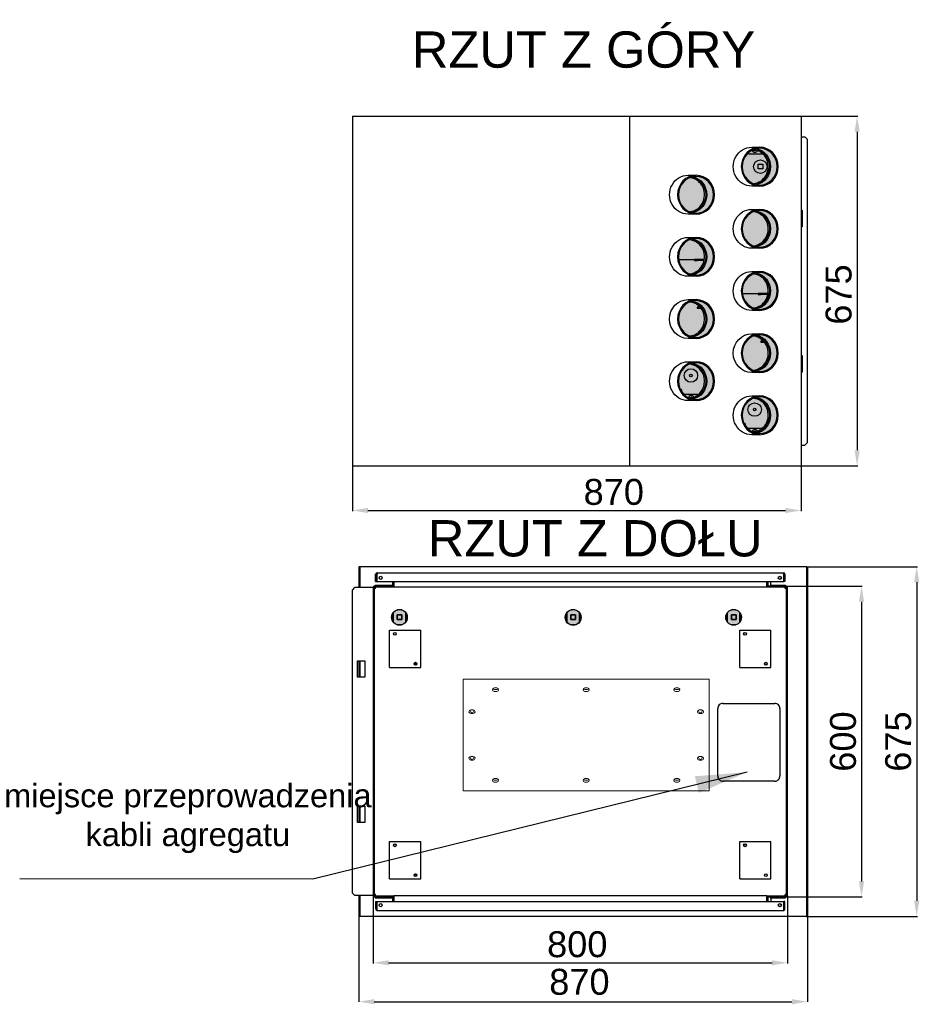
# Model space of a CAD drawing. Header units: millimetres. Extents: x -11513 to 3649, y 2330 to 12522.
# Tile 72 of 75: x -6425 to -4689, y 10621 to 12522. Entities that reach past the tile are written whole.
import ezdxf

# ---------------------------------------------------------------- set-up
doc = ezdxf.new("R2010")
doc.units = ezdxf.units.MM
for name, color, linetype in [('Aparatura', 7, 'Continuous'), ('WG1-00-901-0035_', 7, 'Continuous'), ('WG1-00-902-0035_', 7, 'Continuous'), ('WG1-00-903-0004-', 7, 'Continuous'), ('WG1-00-903-0004_', 7, 'Continuous'), ('WG1-00-903-0035_', 7, 'Continuous'), ('WG1-00-904-0035_', 7, 'Continuous'), ('WG1-00-905-0004_', 7, 'Continuous'), ('WG1-00-906-0004_', 7, 'Continuous'), ('WG1-00-906-0035_', 7, 'Continuous'), ('WG1-00-907-0004_', 7, 'Continuous'), ('WG1-00-908-0004_', 7, 'Continuous'), ('WG1-00-911-0004_', 7, 'Continuous'), ('WG1-00-912-0004_', 7, 'Continuous'), ('WG1-00-913-0035_', 7, 'Continuous'), ('WG1-00-914-0035-', 7, 'Continuous'), ('WG1-00-920-0000_', 7, 'Continuous'), ('WG1-00-921-0000_', 7, 'Continuous'), ('WG1-00-922-0035_', 7, 'Continuous'), ('WG1-00-923-0000_', 7, 'Continuous')]:
    doc.layers.add(name, color=color, linetype=linetype)
doc.styles.add('Arial h-20', font='ARIAL.TTF', dxfattribs={"height": 20})
doc.styles.add('Arial h-50', font='ARIAL.TTF', dxfattribs={"height": 50})
doc.styles.add('Arial h-70', font='ARIAL.TTF', dxfattribs={"height": 70})
doc.styles.get("Standard").update_dxf_attribs({"font": 'arial.ttf'})
doc.dimstyles.new('ISO-25', dxfattribs={"dimtxt": 2.5, "dimasz": 2.5, "dimexe": 1.25, "dimexo": 0.625, "dimtad": 1, "dimtxsty": 'Standard', "dimcen": 2.5, "dimadec": 0, "dimazin": 0, "dimtfac": 1, "dimtmove": 0, "dimatfit": 3, "dimfxl": 0, "dimarcsym": 0})

# ---------------------------------------------------------------- blocks, each defined once
blk = doc.blocks.new('rzut z góry')
blk.add_line((535.7, 0), (535.7, 675))
at = {"color": 251}
for p, q in [((864.6, 675), (975.3, 675)), ((974.1, 645), (974.1, 30)), ((866.5, 0), (975.3, 0)), ((0, -0.6), (0, -87.6)), ((865.9, -0.6), (865.9, -87.6)), ((30, -86.3), (835.9, -86.3))]:
    blk.add_line(p, q, dxfattribs=at)
for points in [[(979.1, 645), (969.1, 645), (974.1, 675)], [(969.1, 30), (979.1, 30), (974.1, 0)]]:
    blk.add_solid(points, dxfattribs=at)
for points in [[(770.8, 543.5), (758.4, 600.7), (770.8, 611.1)], [(786.3, 539.8), (770.8, 611.1), (786.3, 614.8)], [(770.8, 543.5), (770.8, 611.1), (786.3, 539.8)], [(786.3, 539.8), (786.3, 614.8), (801.8, 543.5)], [(801.8, 543.5), (786.3, 614.8), (801.8, 611.1)], [(801.8, 543.5), (801.8, 611.1), (814.2, 553.9)], [(814.2, 553.9), (801.8, 611.1), (814.2, 600.7)], [(758.4, 553.9), (751.5, 585.6), (758.4, 600.7)], [(758.4, 553.9), (758.4, 600.7), (770.8, 543.5)], [(814.2, 553.9), (814.2, 600.7), (821, 569)], [(821, 569), (814.2, 600.7), (821, 585.6)], [(751.5, 569), (751.5, 585.6), (758.4, 553.9)], [(648.2, 489.5), (635.8, 546.6), (648.2, 557)], [(663.6, 485.8), (648.2, 557), (663.6, 560.8)], [(648.2, 489.5), (648.2, 557), (663.6, 485.8)], [(663.6, 485.8), (663.6, 560.8), (679.1, 489.5)], [(679.1, 489.5), (663.6, 560.8), (679.1, 557)], [(679.1, 489.5), (679.1, 557), (691.5, 499.9)], [(691.5, 499.9), (679.1, 557), (691.5, 546.6)], [(635.8, 499.9), (628.9, 531.6), (635.8, 546.6)], [(635.8, 499.9), (635.8, 546.6), (648.2, 489.5)], [(698.4, 514.9), (691.5, 546.6), (698.4, 531.6)], [(691.5, 499.9), (691.5, 546.6), (698.4, 514.9)], [(628.9, 514.9), (628.9, 531.6), (635.8, 499.9)], [(786.6, 419.9), (771.2, 491.2), (786.6, 494.9)], [(786.6, 419.9), (786.6, 494.9), (802.1, 423.6)], [(802.1, 423.6), (786.6, 494.9), (802.1, 491.2)], [(758.7, 434), (751.9, 465.8), (758.7, 480.8)], [(771.2, 423.6), (758.7, 480.8), (771.2, 491.2)], [(758.7, 434), (758.7, 480.8), (771.2, 423.6)], [(771.2, 423.6), (771.2, 491.2), (786.6, 419.9)], [(802.1, 423.6), (802.1, 491.2), (814.5, 434)], [(814.5, 434), (802.1, 491.2), (814.5, 480.8)], [(814.5, 434), (814.5, 480.8), (821.4, 449.1)], [(821.4, 449.1), (814.5, 480.8), (821.4, 465.8)], [(751.9, 449.1), (751.9, 465.8), (758.7, 434)], [(662.8, 365.9), (647.3, 437.2), (662.8, 440.9)], [(678.3, 369.6), (662.8, 440.9), (678.3, 437.2)], [(662.8, 365.9), (662.8, 440.9), (678.3, 369.6)], [(634.9, 380), (628.1, 411.8), (634.9, 426.8)], [(647.3, 369.6), (634.9, 426.8), (647.3, 437.2)], [(634.9, 380), (634.9, 426.8), (647.3, 369.6)], [(647.3, 369.6), (647.3, 437.2), (662.8, 365.9)], [(690.7, 380), (678.3, 437.2), (690.7, 426.8)], [(678.3, 369.6), (678.3, 437.2), (690.7, 380)], [(690.7, 380), (690.7, 426.8), (697.6, 395.1)], [(697.6, 395.1), (690.7, 426.8), (697.6, 411.8)], [(628.1, 395.1), (628.1, 411.8), (634.9, 380)], [(770.3, 303.8), (757.9, 361), (770.3, 371.4)], [(785.8, 300.1), (770.3, 371.4), (785.8, 375.1)], [(770.3, 303.8), (770.3, 371.4), (785.8, 300.1)], [(785.8, 300.1), (785.8, 375.1), (801.3, 303.8)], [(801.3, 303.8), (785.8, 375.1), (801.3, 371.4)], [(801.3, 303.8), (801.3, 371.4), (813.7, 314.2)], [(813.7, 314.2), (801.3, 371.4), (813.7, 361)], [(757.9, 314.2), (751, 345.9), (757.9, 361)], [(751, 329.3), (751, 345.9), (757.9, 314.2)], [(757.9, 314.2), (757.9, 361), (770.3, 303.8)], [(813.7, 314.2), (813.7, 361), (820.6, 329.3)], [(820.6, 329.3), (813.7, 361), (820.6, 345.9)], [(636, 260.3), (629.1, 292), (636, 307.1)], [(648.4, 249.9), (636, 307.1), (648.4, 317.5)], [(636, 260.3), (636, 307.1), (648.4, 249.9)], [(663.9, 246.2), (648.4, 317.5), (663.9, 321.2)], [(648.4, 249.9), (648.4, 317.5), (663.9, 246.2)], [(679.3, 249.9), (663.9, 321.2), (679.3, 317.5)], [(663.9, 246.2), (663.9, 321.2), (679.3, 249.9)], [(679.3, 249.9), (679.3, 317.5), (691.8, 260.3)], [(691.8, 260.3), (679.3, 317.5), (691.8, 307.1)], [(698.6, 275.3), (691.8, 307.1), (698.6, 292)], [(691.8, 260.3), (691.8, 307.1), (698.6, 275.3)], [(629.1, 275.3), (629.1, 292), (636, 260.3)], [(771.4, 184.1), (759, 241.2), (771.4, 251.7)], [(786.9, 180.4), (771.4, 251.7), (786.9, 255.4)], [(771.4, 184.1), (771.4, 251.7), (786.9, 180.4)], [(786.9, 180.4), (786.9, 255.4), (802.3, 184.1)], [(802.3, 184.1), (786.9, 255.4), (802.3, 251.7)], [(802.3, 184.1), (802.3, 251.7), (814.7, 194.5)], [(814.7, 194.5), (802.3, 251.7), (814.7, 241.2)], [(759, 194.5), (752.1, 226.2), (759, 241.2)], [(759, 194.5), (759, 241.2), (771.4, 184.1)], [(814.7, 194.5), (814.7, 241.2), (821.6, 209.5)], [(821.6, 209.5), (814.7, 241.2), (821.6, 226.2)], [(752.1, 209.5), (752.1, 226.2), (759, 194.5)], [(647.7, 130), (635.2, 187.1), (647.7, 197.5)], [(663.1, 126.2), (647.7, 197.5), (663.1, 201.2)], [(647.7, 130), (647.7, 197.5), (663.1, 126.2)], [(678.6, 130), (663.1, 201.2), (678.6, 197.5)], [(663.1, 126.2), (663.1, 201.2), (678.6, 130)], [(691, 140.4), (678.6, 197.5), (691, 187.1)], [(678.6, 130), (678.6, 197.5), (691, 140.4)], [(635.2, 140.4), (628.4, 172.1), (635.2, 187.1)], [(628.4, 155.4), (628.4, 172.1), (635.2, 140.4)], [(635.2, 140.4), (635.2, 187.1), (647.7, 130)], [(691, 140.4), (691, 187.1), (697.9, 155.4)], [(697.9, 155.4), (691, 187.1), (697.9, 172.1)], [(786.1, 60.4), (770.6, 131.7), (786.1, 135.4)], [(786.1, 60.4), (786.1, 135.4), (801.6, 64.1)], [(801.6, 64.1), (786.1, 135.4), (801.6, 131.7)], [(758.2, 74.5), (751.3, 106.3), (758.2, 121.3)], [(770.6, 64.1), (758.2, 121.3), (770.6, 131.7)], [(758.2, 74.5), (758.2, 121.3), (770.6, 64.1)], [(770.6, 64.1), (770.6, 131.7), (786.1, 60.4)], [(801.6, 64.1), (801.6, 131.7), (814, 74.5)], [(814, 74.5), (801.6, 131.7), (814, 121.3)], [(814, 74.5), (814, 121.3), (820.9, 89.6)], [(820.9, 89.6), (814, 121.3), (820.9, 106.3)], [(751.3, 89.6), (751.3, 106.3), (758.2, 74.5)]]:
    blk.add_solid(points)
at = {"layer": 'WG1-00-903-0035_', "color": 7, "linetype": 'Continuous'}
for p, q in [((782.8, 582), (791.8, 582)), ((782.8, 573), (782.8, 582)), ((791.8, 573), (782.8, 573)), ((791.8, 582), (791.8, 573))]:
    blk.add_line(p, q, dxfattribs=at)
for centre, radius in [((787.3, 577.5), 13), ((653.3, 174.3), 13), ((653.3, 174.3), 2.5), ((776.3, 108.5), 13), ((776.3, 108.5), 2.5)]:
    blk.add_circle(centre, radius, dxfattribs=at)
for centre, start, end in [((776.8, 610.5), 174.5686, 180), ((776.8, 610.5), 180, 345.093), ((633.3, 145.3), 316.234, 101.0488), ((653.8, 130.3), 14.907, 180), ((653.8, 130.3), 180, 185.4314), ((756.3, 79.5), 316.234, 101.0488), ((776.8, 64.5), 14.907, 180), ((776.8, 64.5), 180, 185.4314)]:
    blk.add_arc(centre, 2.5, start, end, dxfattribs=at)
at = {"layer": 'WG1-00-906-0004_', "color": 7, "linetype": 'Continuous'}
blk.add_line((2.3, 675), (4.7, 675), dxfattribs=at)
at = {"layer": 'WG1-00-906-0035_', "color": 7, "linetype": 'Continuous'}
for p, q in [((0, 675), (0, 0)), ((0, 675), (2.3, 675)), ((2.3, 675), (574.2, 675)), ((574.2, 675), (575.5, 675)), ((575.5, 675), (863.9, 675)), ((863.9, 675), (865.9, 675)), ((865.9, 675), (865.9, 0)), ((0, 0), (2.3, 0)), ((2.3, 0), (574.2, 0)), ((574.2, 0), (575.5, 0)), ((575.5, 0), (863.9, 0)), ((863.9, 0), (865.9, 0))]:
    blk.add_line(p, q, dxfattribs=at)
for centre in [(768.1, 577.5), (645.1, 523.4), (768.1, 457.5), (645.1, 403.4), (768.1, 337.5), (645.1, 283.4), (768.1, 217.5), (645.1, 163.4), (768.1, 97.5)]:
    blk.add_arc(centre, 34.5, 304.4797, 50.2216, dxfattribs=at)
at = {"layer": 'WG1-00-906-0035_', "color": 7, "linetype": 'Continuous', "extrusion": (0, 0, -1)}
for centre, major_axis, start_param, end_param in [((770.9, 577.5), (0, 33.5), 0.105524, 0.653664), ((773, 577.5), (0, 33.5), 0.058652, 3.08294), ((773, 577.5), (0, 35.5), 0.196675, 2.944918), ((648, 523.3), (0, 33.5), 0.110126, 0.653664), ((650, 523.3), (0, 33.5), 0.058652, 3.08294), ((650, 523.3), (0, 35.5), 0.196675, 2.944918), ((770.9, 577.5), (0, 33.5), 2.583844, 3.031467), ((648, 523.3), (0, 33.5), 2.583844, 3.031467), ((770.9, 457.5), (0, 33.5), 0.110126, 0.653664), ((773, 457.5), (0, 33.5), 0.058652, 3.08294), ((773, 457.5), (0, 35.5), 0.196675, 2.944918), ((650, 403.3), (0, 35.5), 0.196675, 2.944918), ((648, 403.3), (0, 33.5), 0.110126, 0.653664), ((650, 403.3), (0, 33.5), 0.058652, 3.08294), ((770.9, 457.5), (0, 33.5), 2.583844, 3.031467), ((648, 403.3), (0, 33.5), 2.583844, 3.031467), ((770.9, 337.5), (0, 33.5), 0.110126, 0.653664), ((773, 337.5), (0, 33.5), 0.058652, 3.08294), ((773, 337.5), (0, 35.5), 0.196675, 2.944918), ((648, 283.3), (0, 33.5), 0.110126, 0.653664), ((650, 283.3), (0, 33.5), 0.058652, 3.08294), ((650, 283.3), (0, 35.5), 0.196675, 2.944918), ((770.9, 337.5), (0, 33.5), 2.583844, 3.031467), ((648, 283.3), (0, 33.5), 2.583844, 3.031467), ((770.9, 217.5), (0, 33.5), 0.110126, 0.653664), ((773, 217.5), (0, 33.5), 0.058652, 3.08294), ((773, 217.5), (0, 35.5), 0.196675, 2.944918), ((648, 163.3), (0, 33.5), 0.110126, 0.653664), ((650, 163.3), (0, -33.5), 3.200245, 6.224533), ((650, 163.3), (0, 35.5), 0.196675, 2.944918), ((770.9, 217.5), (0, 33.5), 2.583844, 3.031467), ((648, 163.3), (0, 33.5), 2.583844, 3.036069), ((770.9, 97.5), (0, 33.5), 0.110126, 0.653664), ((773, 97.5), (0, -33.5), 3.200245, 6.224533), ((773, 97.5), (0, 35.5), 0.196675, 2.944918), ((770.9, 97.5), (0, 33.5), 2.583844, 3.036069)]:
    blk.add_ellipse(centre, major_axis=major_axis, ratio=0.951057, start_param=start_param, end_param=end_param, dxfattribs=at)
at = {"layer": 'WG1-00-913-0035_', "color": 7, "linetype": 'Continuous'}
for p, q in [((865.9, 635), (873.3, 635)), ((873.3, 635), (878.3, 630)), ((878.3, 45), (878.3, 630)), ((865.9, 493.5), (868.3, 493.5)), ((868.3, 493.5), (868.3, 461.5)), ((868.3, 461.5), (865.9, 461.5)), ((865.9, 213), (868.3, 213)), ((868.3, 213), (868.3, 181)), ((868.3, 181), (865.9, 181)), ((865.9, 40), (873.3, 40)), ((878.3, 45), (873.3, 40))]:
    blk.add_line(p, q, dxfattribs=at)
at = {"layer": 'WG1-00-914-0035-', "color": 7, "linetype": 'Continuous'}
for p, q in [((660.3, 398.3), (660.3, 396.3)), ((665.3, 398.3), (660.3, 398.3)), ((660.3, 396.3), (665.3, 396.3)), ((679.3, 398.3), (665.3, 398.3)), ((665.3, 396.3), (665.3, 398.3)), ((678.9, 396.3), (665.3, 396.3)), ((783.3, 332.5), (783.3, 330.5)), ((788.3, 332.5), (783.3, 332.5)), ((783.3, 330.5), (788.3, 330.5)), ((788.3, 330.5), (788.3, 332.5)), ((802.3, 332.5), (788.3, 332.5)), ((801.9, 330.5), (788.3, 330.5)), ((670.3, 306.3), (665.3, 306.3)), ((665.3, 306.3), (665.3, 304.3)), ((665.3, 304.3), (670.3, 304.3)), ((670.3, 306.3), (671, 306.3)), ((670.3, 304.3), (670.3, 306.3)), ((670.3, 304.3), (672.6, 304.3)), ((793.3, 240.5), (788.3, 240.5)), ((788.3, 240.5), (788.3, 238.5)), ((788.3, 238.5), (793.3, 238.5)), ((793.3, 238.5), (793.3, 240.5)), ((793.3, 240.5), (794, 240.5)), ((793.3, 238.5), (795.6, 238.5))]:
    blk.add_line(p, q, dxfattribs=at)
at = {"layer": 'WG1-00-920-0000_', "color": 7, "linetype": 'Continuous'}
for p, q in [((641.3, 136.3), (641.3, 138.3)), ((641.3, 138.3), (669, 138.3)), ((764.3, 70.5), (764.3, 72.5)), ((764.3, 72.5), (792, 72.5))]:
    blk.add_line(p, q, dxfattribs=at)
for centre in [(653.8, 130.3), (776.8, 64.5)]:
    blk.add_arc(centre, 5.55, 16.9348, 168.5726, dxfattribs=at)
at = {"layer": 'WG1-00-921-0000_', "color": 7, "linetype": 'Continuous'}
for p, q in [((764.3, 604.5), (764.3, 602.5)), ((764.3, 602.5), (792, 602.5))]:
    blk.add_line(p, q, dxfattribs=at)
blk.add_arc((776.8, 610.5), 5.55, 191.4274, 343.0652, dxfattribs=at)
at = {"layer": 'WG1-00-922-0035_', "color": 7, "linetype": 'Continuous'}
for p, q in [((629.7, 398.3), (660.3, 398.3)), ((752.7, 332.5), (783.3, 332.5))]:
    blk.add_line(p, q, dxfattribs=at)
at = {"layer": 'WG1-00-923-0000_', "color": 7, "linetype": 'Continuous'}
for p, q in [((770.7, 615), (786.2, 615)), ((647.7, 560.8), (663.2, 560.8)), ((786.2, 540), (770.7, 540)), ((770.7, 495), (786.2, 495)), ((663.2, 485.8), (647.7, 485.8)), ((647.7, 440.8), (663.2, 440.8)), ((786.2, 420), (770.7, 420)), ((663.2, 365.8), (647.7, 365.8)), ((770.7, 375), (786.2, 375)), ((647.7, 320.8), (663.2, 320.8)), ((786.2, 300), (770.7, 300)), ((770.7, 255), (786.2, 255)), ((663.2, 245.8), (647.7, 245.8)), ((647.7, 200.8), (663.2, 200.8)), ((786.2, 180), (770.7, 180)), ((770.7, 135), (786.2, 135)), ((663.2, 125.8), (647.7, 125.8)), ((786.2, 60), (770.7, 60))]:
    blk.add_line(p, q, dxfattribs=at)
at = {"layer": 'WG1-00-923-0000_', "color": 7, "linetype": 'Continuous', "extrusion": (0, 0, -1)}
for centre, major_axis, start_param, end_param in [((770.7, 577.5), (0, -37.5), 0, 3.141593), ((647.7, 523.3), (0, -37.5), 0, 3.141593), ((770.7, 457.5), (0, -37.5), 0, 3.141593), ((647.7, 403.3), (0, -37.5), 0, 3.141593), ((770.7, 337.5), (0, -37.5), 0, 3.141593), ((647.7, 283.3), (0, 37.5), 3.141593, 6.283185), ((770.7, 217.5), (0, 37.5), 3.141593, 6.283185), ((647.7, 163.3), (0, -37.5), 0, 3.141593), ((770.7, 97.5), (0, -37.5), 0, 3.141593)]:
    blk.add_ellipse(centre, major_axis=major_axis, ratio=0.951057, start_param=start_param, end_param=end_param, dxfattribs=at)
for centre, major_axis in [((786.2, 577.5), (0, 37.5)), ((786.2, 577.5), (0, -35.5)), ((663.2, 523.3), (0, -37.5)), ((663.2, 523.3), (0, 35.5)), ((786.2, 457.5), (0, -37.5)), ((786.2, 457.5), (0, 35.5)), ((663.2, 403.3), (0, -37.5)), ((663.2, 403.3), (0, 35.5)), ((786.2, 337.5), (0, -37.5)), ((786.2, 337.5), (0, 35.5)), ((663.2, 283.3), (0, 37.5)), ((663.2, 283.3), (0, 35.5)), ((786.2, 217.5), (0, 37.5)), ((786.2, 217.5), (0, 35.5)), ((663.2, 163.3), (0, -37.5)), ((663.2, 163.3), (0, -35.5)), ((786.2, 97.5), (0, -37.5)), ((786.2, 97.5), (0, -35.5))]:
    blk.add_ellipse(centre, major_axis=major_axis, ratio=0.951057, dxfattribs=at)
at = {"color": 3, "style": 'Arial h-70'}
blk.add_text('RZUT Z GÓRY', height=70, dxfattribs=at).set_placement((114.7, 768.6))
at = {"color": 1, "insert": (938.6, 330.7), "char_height": 50, "attachment_point": 5, "rotation": 90, "style": 'Arial h-50'}
blk.add_mtext('675', dxfattribs=at)
at = {"color": 1, "insert": (504.4, -50.8), "char_height": 50, "attachment_point": 5, "style": 'Arial h-50'}
blk.add_mtext('870', dxfattribs=at)
blk = doc.blocks.new('rzut z góry2')
at = {"color": 251}
for points in [[(-661.7, -366.8), (-661.7, -376.8), (-691.7, -371.8)], [(144.1, -376.8), (144.1, -366.8), (174.1, -371.8)]]:
    blk.add_solid(points, dxfattribs=at)
blk.add_blockref('rzut z góry', (-691.7, -285.5))
blk = doc.blocks.new('rzut z dołu')
at = {"color": 251}
for p, q in [((866.5, 675), (1078.2, 675)), ((788.2, 637.5), (971.7, 637.5)), ((1076.9, 645), (1076.9, 30)), ((970.4, 607.5), (970.4, 67.5)), ((27.6, 39.7), (27.6, -90.9)), ((827.6, 39.7), (827.6, -90.9)), ((788.2, 37.5), (971.7, 37.5)), ((0, -0.6), (0, -164.8)), ((865.9, -0.6), (865.9, -164.8)), ((866.5, 0), (1078.2, 0)), ((57.6, -89.7), (797.6, -89.7)), ((30, -164.8), (835.9, -164.8))]:
    blk.add_line(p, q, dxfattribs=at)
for centre in [(78.5, 577.2), (413.8, 577.1), (723.5, 577.2)]:
    blk.add_circle(centre, 15.2)
for points in [[(1081.9, 645), (1071.9, 645), (1076.9, 675)], [(975.4, 607.5), (965.4, 607.5), (970.4, 637.5)], [(965.4, 67.5), (975.4, 67.5), (970.4, 37.5)], [(1071.9, 30), (1081.9, 30), (1076.9, 0)], [(57.6, -84.7), (57.6, -94.7), (27.6, -89.7)], [(797.6, -94.7), (797.6, -84.7), (827.6, -89.7)], [(30, -159.8), (30, -169.8), (0, -164.8)], [(835.9, -169.8), (835.9, -159.8), (865.9, -164.8)]]:
    blk.add_solid(points, dxfattribs=at)
at = {"linetype": 'Continuous'}
for points in [[(78.5, 562), (67.7, 588), (78.5, 592.5)], [(89.2, 566.5), (78.5, 592.5), (89.2, 588)], [(78.5, 562), (78.5, 592.5), (89.2, 566.5)], [(413.8, 561.8), (403, 587.8), (413.8, 592.3)], [(424.5, 566.3), (413.8, 592.3), (424.5, 587.8)], [(413.8, 561.8), (413.8, 592.3), (424.5, 566.3)], [(723.5, 562), (712.7, 588), (723.5, 592.5)], [(734.2, 566.5), (723.5, 592.5), (734.2, 588)], [(723.5, 562), (723.5, 592.5), (734.2, 566.5)], [(67.7, 566.5), (63.2, 577.2), (67.7, 588)], [(67.7, 566.5), (67.7, 588), (78.5, 562)], [(89.2, 566.5), (89.2, 588), (93.7, 577.2)], [(403, 566.3), (398.5, 577.1), (403, 587.8)], [(403, 566.3), (403, 587.8), (413.8, 561.8)], [(424.5, 566.3), (424.5, 587.8), (429, 577.1)], [(712.7, 566.5), (708.2, 577.2), (712.7, 588)], [(712.7, 566.5), (712.7, 588), (723.5, 562)], [(734.2, 566.5), (734.2, 588), (738.7, 577.2)]]:
    blk.add_solid(points, dxfattribs=at)
at = {"layer": 'WG1-00-901-0035_', "color": 7, "linetype": 'Continuous'}
for p, q in [((65.6, 638.3), (65.6, 646.5)), ((67.6, 638.3), (67.6, 646.5)), ((27.6, 634.7), (27.6, 598.5)), ((29.6, 634.7), (29.6, 598.5)), ((67.6, 637.5), (30.4, 637.5)), ((67.6, 635.5), (30.4, 635.5)), ((67.6, 635.5), (67.6, 637.5)), ((27.6, 598.5), (29.6, 598.5)), ((27.6, 598.5), (27.6, 556.5)), ((29.6, 598.5), (29.6, 556.5)), ((27.6, 556.5), (29.6, 556.5)), ((27.6, 556.5), (27.6, 40.3)), ((29.6, 556.5), (29.6, 40.3)), ((30.4, 39.5), (67.6, 39.5)), ((67.6, 39.5), (67.6, 37.5)), ((30.4, 37.5), (67.6, 37.5)), ((65.6, 28.5), (65.6, 36.7))]:
    blk.add_line(p, q, dxfattribs=at)
for centre, radius, start, end in [((30.4, 634.7), 2.78, 90, 180), ((30.4, 634.7), 0.78, 90, 180), ((64.8, 638.3), 0.78, 270, 0), ((64.8, 638.3), 2.78, 343.7054, 0), ((30.4, 40.3), 2.78, 180, 270), ((30.4, 40.3), 0.78, 180, 270), ((64.8, 36.7), 0.78, 0, 90), ((64.8, 36.7), 2.78, 0, 16.2946)]:
    blk.add_arc(centre, radius, start, end, dxfattribs=at)
at = {"layer": 'WG1-00-902-0035_', "color": 7, "linetype": 'Continuous'}
for p, q in [((787.6, 646.5), (787.6, 638.3)), ((789.6, 646.5), (789.6, 638.3)), ((787.6, 635.5), (787.6, 637.5)), ((824.8, 637.5), (787.6, 637.5)), ((824.8, 635.5), (787.6, 635.5)), ((825.6, 40.3), (825.6, 634.7)), ((827.6, 40.3), (827.6, 634.7)), ((787.6, 39.5), (787.6, 37.5)), ((787.6, 39.5), (824.8, 39.5)), ((787.6, 37.5), (824.8, 37.5)), ((789.6, 36.7), (789.6, 28.5))]:
    blk.add_line(p, q, dxfattribs=at)
for centre, radius, start, end in [((790.4, 638.3), 2.78, 180, 196.2946), ((790.4, 638.3), 0.78, 180, 270), ((824.8, 634.7), 2.78, 0, 90), ((824.8, 634.7), 0.78, 0, 90), ((824.8, 40.3), 0.78, 270, 0), ((824.8, 40.3), 2.78, 270, 0), ((790.4, 36.7), 2.78, 163.7054, 180), ((790.4, 36.7), 0.78, 90, 180)]:
    blk.add_arc(centre, radius, start, end, dxfattribs=at)
at = {"layer": 'WG1-00-903-0004_', "color": 7, "linetype": 'Continuous'}
for p, q in [((74.1, 582), (74.1, 573)), ((83.1, 582), (74.1, 582)), ((74.1, 573), (83.1, 573)), ((83.1, 573), (83.1, 582)), ((409.4, 581.8), (409.4, 572.8)), ((418.4, 581.8), (409.4, 581.8)), ((409.4, 572.8), (418.4, 572.8)), ((418.4, 572.8), (418.4, 581.8)), ((719.1, 582), (719.1, 573)), ((728.1, 582), (719.1, 582)), ((719.1, 573), (728.1, 573)), ((728.1, 573), (728.1, 582))]:
    blk.add_line(p, q, dxfattribs=at)
for centre in [(78.6, 577.5), (413.9, 577.3), (723.6, 577.5)]:
    blk.add_circle(centre, 15, dxfattribs=at)
at = {"layer": 'WG1-00-903-0035_', "color": 7, "linetype": 'Continuous'}
for p, q in [((67.6, 646.5), (67.6, 636.3)), ((787.6, 636.3), (787.6, 646.5)), ((32.4, 633.5), (29.6, 633.5)), ((32.4, 632.7), (29.6, 632.7)), ((32.4, 632.7), (32.4, 635.5)), ((67.6, 636.3), (67.6, 635.5)), ((787.6, 635.5), (67.6, 635.5)), ((787.6, 636.3), (787.6, 635.5)), ((822.8, 632.7), (822.8, 635.5)), ((825.6, 633.5), (822.8, 633.5)), ((825.6, 632.7), (822.8, 632.7)), ((29.7, 598.5), (29.6, 598.5)), ((29.6, 598.5), (29.6, 556.5)), ((29.7, 556.5), (29.7, 598.5)), ((74.1, 582), (83.1, 582)), ((74.1, 573), (74.1, 582)), ((83.1, 573), (74.1, 573)), ((83.1, 582), (83.1, 573)), ((409.1, 582), (418.1, 582)), ((409.1, 573), (409.1, 582)), ((418.1, 573), (409.1, 573)), ((418.1, 582), (418.1, 573)), ((719.1, 582), (728.1, 582)), ((719.1, 573), (719.1, 582)), ((728.1, 573), (719.1, 573)), ((728.1, 582), (728.1, 573)), ((29.6, 556.5), (29.7, 556.5)), ((32.4, 42.3), (29.6, 42.3)), ((32.4, 41.5), (29.6, 41.5)), ((32.4, 39.5), (32.4, 42.3)), ((787.6, 39.5), (67.6, 39.5)), ((825.6, 42.3), (822.8, 42.3)), ((822.8, 39.5), (822.8, 42.3)), ((825.6, 41.5), (822.8, 41.5)), ((67.6, 37.5), (67.6, 28.5)), ((787.6, 28.5), (787.6, 37.5))]:
    blk.add_line(p, q, dxfattribs=at)
for centre, radius in [((78.6, 577.5), 15), ((413.6, 577.5), 15), ((723.6, 577.5), 15), ((69.6, 545.5), 2.5), ((745.6, 545.5), 2.5), ((109.6, 487.7), 2.5), ((785.6, 487.7), 2.5), ((69.6, 137.2), 2.5), ((745.6, 137.2), 2.5), ((109.6, 79.5), 2.5), ((785.6, 79.5), 2.5)]:
    blk.add_circle(centre, radius, dxfattribs=at)
at = {"layer": 'WG1-00-904-0035_', "color": 7, "linetype": 'Continuous'}
for p, q in [((59.6, 552.8), (119.6, 552.8)), ((59.6, 538.2), (59.6, 552.8)), ((119.6, 538.2), (119.6, 552.8)), ((735.6, 552.8), (795.6, 552.8)), ((735.6, 538.2), (735.6, 552.8)), ((795.6, 538.2), (795.6, 552.8)), ((59.6, 537.6), (59.6, 538.2)), ((59.6, 518.6), (59.6, 537.6)), ((119.6, 537.6), (119.6, 538.2)), ((119.6, 518.6), (119.6, 537.6)), ((735.6, 537.6), (735.6, 538.2)), ((735.6, 518.6), (735.6, 537.6)), ((795.6, 537.6), (795.6, 538.2)), ((795.6, 518.6), (795.6, 537.6)), ((59.6, 514.7), (59.6, 518.6)), ((59.6, 495.6), (59.6, 514.7)), ((119.6, 514.7), (119.6, 518.6)), ((119.6, 495.6), (119.6, 514.7)), ((735.6, 514.7), (735.6, 518.6)), ((735.6, 495.6), (735.6, 514.7)), ((795.6, 514.7), (795.6, 518.6)), ((795.6, 495.6), (795.6, 514.7)), ((59.6, 495.1), (59.6, 495.6)), ((59.6, 480.4), (59.6, 495.1)), ((119.6, 495.1), (119.6, 495.6)), ((119.6, 480.4), (119.6, 495.1)), ((735.6, 495.1), (735.6, 495.6)), ((735.6, 480.4), (735.6, 495.1)), ((795.6, 495.1), (795.6, 495.6)), ((795.6, 480.4), (795.6, 495.1)), ((59.6, 480.4), (119.6, 480.4)), ((735.6, 480.4), (795.6, 480.4)), ((59.6, 144.6), (119.6, 144.6)), ((59.6, 129.9), (59.6, 144.6)), ((119.6, 129.9), (119.6, 144.6)), ((735.6, 144.6), (795.6, 144.6)), ((735.6, 129.9), (735.6, 144.6)), ((795.6, 129.9), (795.6, 144.6)), ((59.6, 129.4), (59.6, 129.9)), ((59.6, 110.3), (59.6, 129.4)), ((119.6, 129.4), (119.6, 129.9)), ((119.6, 110.3), (119.6, 129.4)), ((735.6, 129.4), (735.6, 129.9)), ((735.6, 110.3), (735.6, 129.4)), ((795.6, 129.4), (795.6, 129.9)), ((795.6, 110.3), (795.6, 129.4)), ((59.6, 106.4), (59.6, 110.3)), ((59.6, 87.4), (59.6, 106.4)), ((119.6, 106.4), (119.6, 110.3)), ((119.6, 87.4), (119.6, 106.4)), ((735.6, 106.4), (735.6, 110.3)), ((735.6, 87.4), (735.6, 106.4)), ((795.6, 106.4), (795.6, 110.3)), ((795.6, 87.4), (795.6, 106.4)), ((59.6, 86.8), (59.6, 87.4)), ((59.6, 72.2), (59.6, 86.8)), ((119.6, 86.8), (119.6, 87.4)), ((119.6, 72.2), (119.6, 86.8)), ((735.6, 86.8), (735.6, 87.4)), ((735.6, 72.2), (735.6, 86.8)), ((795.6, 86.8), (795.6, 87.4)), ((795.6, 72.2), (795.6, 86.8)), ((59.6, 72.2), (119.6, 72.2)), ((735.6, 72.2), (795.6, 72.2))]:
    blk.add_line(p, q, dxfattribs=at)
for centre in [(69.6, 545.5), (745.6, 545.5), (109.6, 487.7), (785.6, 487.7), (69.6, 137.2), (745.6, 137.2), (109.6, 79.5), (785.6, 79.5)]:
    blk.add_circle(centre, 2.75, dxfattribs=at)
at = {"layer": 'WG1-00-906-0035_', "color": 7, "linetype": 'Continuous'}
for p, q in [((2, 675), (0, 675)), ((0, 675), (0, 635)), ((2, 675), (2, 635)), ((2.5, 675), (2, 675)), ((291, 675), (2.5, 675)), ((291.4, 675), (291, 675)), ((863.2, 675), (291.4, 675)), ((863.9, 675), (863.2, 675)), ((863.9, 675), (865.9, 675)), ((863.9, 675), (863.9, 0)), ((865.9, 675), (865.9, 0)), ((0, 493.5), (0, 461.5)), ((2, 493.5), (2, 461.5)), ((0, 213), (0, 181)), ((2, 213), (2, 181)), ((0, 40), (0, 0)), ((2, 40), (2, 0)), ((2, 0), (0, 0)), ((2.5, 0), (2, 0)), ((291, 0), (2.5, 0)), ((291.4, 0), (291, 0)), ((863.2, 0), (291.4, 0)), ((863.9, 0), (863.2, 0)), ((863.9, 0), (865.9, 0))]:
    blk.add_line(p, q, dxfattribs=at)
at = {"layer": 'WG1-00-906-0035_', "color": 7, "linetype": 'Continuous', "extrusion": (0, 0, -1)}
for centre, start_param, end_param in [((92.9, 457.5), 0.461669, 0.585209), ((94.9, 457.5), 0.39486, 0.546553)]:
    blk.add_ellipse(centre, major_axis=(0, 33.5), ratio=0.951057, start_param=start_param, end_param=end_param, dxfattribs=at)
at = {"layer": 'WG1-00-907-0004_', "color": 7, "linetype": 'Continuous'}
for p, q in [((822.9, 42.3), (823.1, 41.5)), ((31.6, 35.5), (31.6, 37.5)), ((31.6, 35.5), (58.6, 35.5)), ((58.6, 35.5), (58.6, 37.5)), ((58.6, 35.5), (59.6, 35.5)), ((59.6, 35.5), (59.6, 37.5)), ((59.6, 35.5), (65.6, 35.5)), ((795.6, 34.7), (795.6, 37.5)), ((795.6, 35.5), (796.6, 35.5)), ((795.6, 34.7), (795.6, 28.5)), ((796.6, 35.5), (796.6, 37.5)), ((796.6, 35.5), (823.6, 35.5)), ((823.6, 35.5), (823.6, 37.5))]:
    blk.add_line(p, q, dxfattribs=at)
for points, knots in [([(31.5, 37.5), (31.5, 37.4), (31.5, 37.3), (31.5, 36.9), (31.5, 36.6), (31.5, 36.1), (31.5, 35.9), (31.6, 35.6), (31.6, 35.5), (31.6, 35.5)], [0.1707281, 0.1707281, 0.1707281, 0.1707281, 0.25, 0.25, 0.5, 0.5, 0.75, 0.75, 1, 1, 1, 1]), ([(823.6, 35.5), (823.7, 35.5), (823.7, 35.6), (823.7, 35.9), (823.7, 36.1), (823.7, 36.6), (823.7, 36.9), (823.7, 37.3), (823.7, 37.4), (823.7, 37.6)], [0, 0, 0, 0, 0.25, 0.25, 0.5, 0.5, 0.75, 0.75, 0.8322133, 0.8322133, 0.8322133, 0.8322133])]:
    blk.add_open_spline(points, degree=3, knots=knots, dxfattribs=at)
at = {"layer": 'WG1-00-908-0004_', "color": 7, "linetype": 'Continuous'}
for p, q in [((795.6, 640.3), (795.6, 646.5)), ((31.6, 639.5), (31.6, 637.5)), ((31.6, 639.5), (58.6, 639.5)), ((58.6, 639.5), (58.6, 637.5)), ((58.6, 639.5), (59.6, 639.5)), ((59.6, 639.5), (65.6, 639.5)), ((59.6, 639.5), (59.6, 637.5)), ((67.6, 639.5), (67.6, 639.5)), ((67.6, 637.5), (67.6, 637.5)), ((787.6, 637.5), (787.6, 637.5)), ((795.6, 640.3), (795.6, 637.5)), ((795.6, 639.5), (796.6, 639.5)), ((796.6, 639.5), (796.6, 637.5)), ((796.6, 639.5), (823.6, 639.5)), ((822.9, 632.7), (823.1, 633.5)), ((823.6, 639.5), (823.6, 637.5))]:
    blk.add_line(p, q, dxfattribs=at)
for points, knots in [([(31.5, 637.4), (31.5, 637.5), (31.5, 637.7), (31.5, 638.1), (31.5, 638.4), (31.5, 638.9), (31.5, 639.1), (31.6, 639.4), (31.6, 639.5), (31.6, 639.5)], [0.1507426, 0.1507426, 0.1507426, 0.1507426, 0.25, 0.25, 0.5, 0.5, 0.75, 0.75, 1, 1, 1, 1]), ([(823.6, 639.5), (823.7, 639.5), (823.7, 639.4), (823.7, 639.1), (823.7, 638.9), (823.7, 638.4), (823.7, 638.1), (823.7, 637.7), (823.7, 637.6), (823.7, 637.5)], [0, 0, 0, 0, 0.25, 0.25, 0.5, 0.5, 0.75, 0.75, 0.8161271, 0.8161271, 0.8161271, 0.8161271])]:
    blk.add_open_spline(points, degree=3, knots=knots, dxfattribs=at)
at = {"layer": 'WG1-00-911-0004_', "color": 7, "linetype": 'Continuous'}
for p, q in [((32.6, 28.5), (32.6, 14.3)), ((32.6, 28.5), (34.6, 28.5)), ((34.6, 28.5), (820.6, 28.5)), ((34.6, 14.3), (34.6, 28.5)), ((34.6, 28.5), (34.6, 14.3)), ((820.6, 28.5), (820.6, 14.3)), ((820.6, 14.3), (820.6, 28.5)), ((822.6, 28.5), (820.6, 28.5)), ((822.6, 14.3), (822.6, 28.5)), ((32.6, 14.3), (34.6, 14.3)), ((35.4, 14.3), (34.6, 14.3)), ((35.4, 11.5), (35.4, 14.3)), ((35.4, 11.5), (819.8, 11.5)), ((820.6, 14.3), (819.8, 14.3)), ((819.8, 14.3), (819.8, 11.5)), ((822.6, 14.3), (820.6, 14.3))]:
    blk.add_line(p, q, dxfattribs=at)
for centre in [(42.4, 21.5), (812.8, 21.5)]:
    blk.add_circle(centre, 3, dxfattribs=at)
for centre, radius, start, end in [((35.4, 14.3), 2.78, 180, 270), ((35.4, 14.3), 0.78, 180, 270), ((819.8, 14.3), 0.78, 270, 0), ((819.8, 14.3), 2.78, 270, 0)]:
    blk.add_arc(centre, radius, start, end, dxfattribs=at)
at = {"layer": 'WG1-00-912-0004_', "color": 7, "linetype": 'Continuous'}
for p, q in [((32.6, 646.5), (32.6, 660.7)), ((32.6, 660.7), (34.6, 660.7)), ((32.6, 646.5), (34.6, 646.5)), ((34.6, 660.7), (34.6, 646.5)), ((35.4, 660.7), (34.6, 660.7)), ((34.6, 646.5), (34.6, 660.7)), ((34.6, 646.5), (820.6, 646.5)), ((35.4, 663.5), (35.4, 660.7)), ((35.4, 663.5), (819.8, 663.5)), ((819.8, 660.7), (819.8, 663.5)), ((820.6, 660.7), (819.8, 660.7)), ((820.6, 646.5), (820.6, 660.7)), ((820.6, 660.7), (820.6, 646.5)), ((822.6, 660.7), (820.6, 660.7)), ((822.6, 646.5), (820.6, 646.5)), ((822.6, 660.7), (822.6, 646.5))]:
    blk.add_line(p, q, dxfattribs=at)
for centre in [(42.4, 653.5), (812.8, 653.5)]:
    blk.add_circle(centre, 3, dxfattribs=at)
for centre, radius, start, end in [((35.4, 660.7), 2.78, 90, 180), ((35.4, 660.7), 0.78, 90, 180), ((819.8, 660.7), 2.78, 0, 90), ((819.8, 660.7), 0.78, 0, 90)]:
    blk.add_arc(centre, radius, start, end, dxfattribs=at)
at = {"layer": 'WG1-00-913-0035_', "color": 7, "linetype": 'Continuous'}
for p, q in [((-12.4, 630), (-7.4, 635)), ((-12.4, 45), (-12.4, 630)), ((22.6, 635), (-7.4, 635)), ((27.6, 635), (22.6, 635)), ((-2.4, 461.5), (-2.4, 493.5)), ((-2.4, 493.5), (11.6, 493.5)), ((11.6, 493.5), (11.6, 461.5)), ((11.6, 461.5), (-2.4, 461.5)), ((-2.4, 181), (-2.4, 213)), ((-2.4, 213), (11.6, 213)), ((11.6, 213), (11.6, 181)), ((11.6, 181), (-2.4, 181)), ((-7.4, 40), (-12.4, 45)), ((22.6, 40), (-7.4, 40)), ((27.6, 40), (22.6, 40))]:
    blk.add_line(p, q, dxfattribs=at)
at = {"layer": 'WG1-00-923-0000_', "color": 7, "linetype": 'Continuous', "extrusion": (0, 0, -1)}
blk.add_ellipse((79.7, 97.5), major_axis=(0, -35.5), ratio=0.951057, start_param=5.165678, end_param=5.301659, dxfattribs=at)
at = {"color": 3, "style": 'Arial h-70'}
blk.add_text('RZUT Z DOŁU', height=70, dxfattribs=at).set_placement((133.3, 694.9))
at = {"color": 1, "char_height": 50, "attachment_point": 5, "rotation": 90, "style": 'Arial h-50'}
for s, insert in [('600', (934.9, 337.5)), ('675', (1041.4, 337.5))]:
    blk.add_mtext(s, dxfattribs=dict(at, insert=insert))
at = {"color": 1, "char_height": 50, "attachment_point": 5, "style": 'Arial h-50'}
for s, insert in [('800', (421.7, -54.2)), ('870', (425.9, -126.7))]:
    blk.add_mtext(s, dxfattribs=dict(at, insert=insert))
blk = doc.blocks.new('agregat')
for points in [[(266.1, 45.2), (266.1, 175.6)], [(276, 185.4), (376.3, 185.4)], [(386.1, 175.6), (386.1, 45.3)], [(376.3, 35.4), (276, 35.4)]]:
    blk.add_lwpolyline(points)
for centre, start, end in [((276.1, 175.4), 89.1222, 181.1451), ((376.1, 175.4), 358.8549, 90.8778), ((276.1, 45.4), 178.8549, 270.8778), ((376.1, 45.4), 268.8549, 0.8778)]:
    blk.add_arc(centre, 10, start, end)

msp = doc.modelspace()

# ---------------------------------------------------------------- linework, layer by layer
at = {"layer": 'WG1-00-903-0004-', "color": 7, "linetype": 'Continuous', "lineweight": 5}
for p, q in [((-5509.5, 11228.9), (-5504.5, 11228.9)), ((-5334.5, 11228.9), (-5329.5, 11228.9)), ((-5159.5, 11228.9), (-5154.5, 11228.9)), ((-5556, 11189.2), (-5556, 11187.4)), ((-5549, 11187.4), (-5549, 11189.2)), ((-5115, 11189.2), (-5115, 11187.4)), ((-5108, 11187.4), (-5108, 11189.2)), ((-5556, 11099.2), (-5556, 11097.4)), ((-5549, 11097.4), (-5549, 11099.2)), ((-5115, 11099.2), (-5115, 11097.4)), ((-5108, 11097.4), (-5108, 11099.2)), ((-5509.5, 11053.9), (-5504.5, 11053.9)), ((-5334.5, 11053.9), (-5329.5, 11053.9)), ((-5159.5, 11053.9), (-5154.5, 11053.9))]:
    msp.add_line(p, q, dxfattribs=at)
for centre, start, end in [((-5509.5, 11232.4), 214.8499, 270), ((-5504.5, 11232.4), 270, 325.1507), ((-5334.5, 11232.4), 214.8499, 270), ((-5329.5, 11232.4), 270, 325.1512), ((-5159.5, 11232.4), 214.8497, 270), ((-5154.5, 11232.4), 270, 325.1503), ((-5552.5, 11187.4), 180, 0), ((-5111.5, 11187.4), 180, 0), ((-5552.5, 11097.4), 180, 0), ((-5111.5, 11097.4), 180, 0), ((-5509.5, 11057.4), 214.8499, 270), ((-5504.5, 11057.4), 270, 325.1501), ((-5334.5, 11057.4), 214.8499, 270), ((-5329.5, 11057.4), 270, 325.1506), ((-5159.5, 11057.4), 214.8499, 270), ((-5154.5, 11057.4), 270, 325.1503)]:
    msp.add_arc(centre, 3.5, start, end, dxfattribs=at)
at = {"layer": 'WG1-00-905-0004_', "color": 7, "linetype": 'Continuous', "lineweight": 5}
for p, q in [((-5569.5, 11033.4), (-5569.5, 11248.4)), ((-5569.5, 11248.4), (-5094.5, 11248.4)), ((-5094.5, 11248.4), (-5094.5, 11033.4)), ((-5504.5, 11231.9), (-5509.5, 11231.9)), ((-5509.5, 11224.9), (-5504.5, 11224.9)), ((-5329.5, 11231.9), (-5334.5, 11231.9)), ((-5334.5, 11224.9), (-5329.5, 11224.9)), ((-5154.5, 11231.9), (-5159.5, 11231.9)), ((-5159.5, 11224.9), (-5154.5, 11224.9)), ((-5550, 11189.4), (-5555, 11189.4)), ((-5555, 11182.4), (-5550, 11182.4)), ((-5109, 11189.4), (-5114, 11189.4)), ((-5114, 11182.4), (-5109, 11182.4)), ((-5550, 11099.4), (-5555, 11099.4)), ((-5555, 11092.4), (-5550, 11092.4)), ((-5109, 11099.4), (-5114, 11099.4)), ((-5114, 11092.4), (-5109, 11092.4)), ((-5504.5, 11056.9), (-5509.5, 11056.9)), ((-5509.5, 11049.9), (-5504.5, 11049.9)), ((-5329.5, 11056.9), (-5334.5, 11056.9)), ((-5334.5, 11049.9), (-5329.5, 11049.9)), ((-5154.5, 11056.9), (-5159.5, 11056.9)), ((-5159.5, 11049.9), (-5154.5, 11049.9)), ((-5094.5, 11033.4), (-5569.5, 11033.4))]:
    msp.add_line(p, q, dxfattribs=at)
for centre, start, end in [((-5509.5, 11228.4), 90, 270), ((-5504.5, 11228.4), 270, 90), ((-5334.5, 11228.4), 90, 270), ((-5329.5, 11228.4), 270, 90), ((-5159.5, 11228.4), 90, 270), ((-5154.5, 11228.4), 270, 90), ((-5555, 11185.9), 90, 270), ((-5550, 11185.9), 270, 90), ((-5114, 11185.9), 90, 270), ((-5109, 11185.9), 270, 90), ((-5555, 11095.9), 90, 270), ((-5550, 11095.9), 270, 90), ((-5114, 11095.9), 90, 270), ((-5109, 11095.9), 270, 90), ((-5509.5, 11053.4), 90, 270), ((-5504.5, 11053.4), 270, 90), ((-5334.5, 11053.4), 90, 270), ((-5329.5, 11053.4), 270, 90), ((-5159.5, 11053.4), 90, 270), ((-5154.5, 11053.4), 270, 90)]:
    msp.add_arc(centre, 3.5, start, end, dxfattribs=at)

# ---------------------------------------------------------------- block references
for name, p in [('rzut z góry2', (-5091.5, 11946.2)), ('rzut z dołu', (-5771, 10790.8)), ('agregat', (-5344.2, 11016.5, 61084.3))]:
    msp.add_blockref(name, p)

# ---------------------------------------------------------------- texts
at = {"layer": 'Aparatura', "color": 3, "linetype": 'Continuous', "insert": (-6100.9, 10942.1), "char_height": 45, "width": 670.893, "attachment_point": 5, "style": 'Arial h-20'}
msp.add_mtext('miejsce przeprowadzenia\\Pkabli agregatu\\P\\P', dxfattribs=at)

# ---------------------------------------------------------------- leaders
at = {"lineweight": 5}
msp.add_leader([(-5021.4, 11069.2), (-5859.8, 10862.4), (-6425.5, 10863)], dimstyle='ISO-25', override={"dimasz": 100}, dxfattribs=at)

doc.saveas('drawing.dxf')
